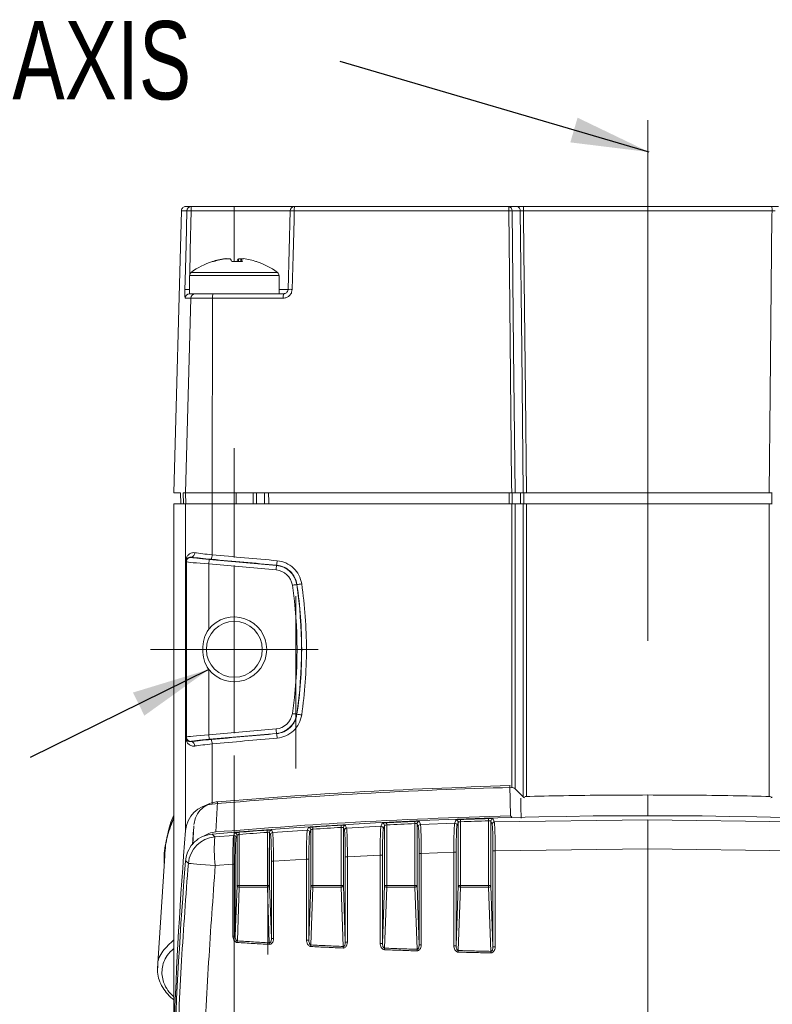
# Model space of a CAD drawing. Header units: millimetres. Extents: x 5 to 415, y 5 to 292.
# Tile 20 of 57: x 71 to 105, y 201 to 245. Entities that reach past the tile are written whole.
import ezdxf

# ---------------------------------------------------------------- set-up
doc = ezdxf.new("R2010")
doc.units = ezdxf.units.MM
doc.linetypes.add('CENTERX2', pattern=[20.32, 12.7, -2.54, 2.54, -2.54])
doc.styles.add('SLDTEXTSTYLE0', font='TXT', dxfattribs={"width": 0.75})
doc.dimstyles.new('SLDDIMSTYLE1', dxfattribs={"dimtxt": 0.18, "dimasz": 3.5, "dimexe": 0, "dimexo": 0.0625, "dimgap": 0, "dimtad": 0, "dimtih": 1, "dimtoh": 1, "dimdec": 0, "dimrnd": 1e-09, "dimzin": 0, "dimdsep": 46, "dimtxsty": 'Standard', "dimsah": 1, "dimcen": 0.09, "dimadec": 0, "dimazin": 0, "dimtfac": 3.5, "dimtdec": 0, "dimtofl": 0, "dimtmove": 0, "dimatfit": 3, "dimfxl": 1, "dimfrac": 2, "dimtolj": 1, "dimtzin": 0, "dimarcsym": 0})
doc.dimstyles.new('SLDDIMSTYLE3', dxfattribs={"dimtxt": 3.5, "dimasz": 3.5, "dimexe": 0, "dimexo": 0.0625, "dimgap": 0.875, "dimtad": 1, "dimrnd": 1e-09, "dimzin": 12, "dimdsep": 46, "dimtxsty": 'SLDTEXTSTYLE0', "dimsah": 1, "dimcen": 0.09, "dimadec": 0, "dimazin": 3, "dimtfac": 1, "dimtofl": 0, "dimtmove": 0, "dimatfit": 3, "dimfxl": 1, "dimfrac": 2, "dimtolj": 1, "dimtzin": 12, "dimarcsym": 0})

# ---------------------------------------------------------------- blocks, each defined once
blk = doc.blocks.new('_D_5')
at = {"color": 7, "linetype": 'Continuous', "lineweight": 0}
for p, q in [((118.023, 215.926), (118.023, 175.455)), ((81.023, 212.176), (81.023, 175.455)), ((81.023, 176.455), (118.023, 176.455))]:
    blk.add_line(p, q, dxfattribs=at)
for points in [[(81.023, 176.455), (84.523, 175.955), (84.523, 176.955)], [(118.023, 176.455), (114.523, 176.955), (114.523, 175.955)]]:
    blk.add_solid(points, dxfattribs=at)
at = {"color": 7, "linetype": 'Continuous', "lineweight": 0, "insert": (96.936, 180.967), "char_height": 3.5, "attachment_point": 1, "style": 'SLDTEXTSTYLE0'}
blk.add_mtext('37', dxfattribs=at)
blk = doc.blocks.new('SW_NOTE_5')
at = {"color": 0, "linetype": 'Continuous', "lineweight": 0, "insert": (-30.663, 1.807), "char_height": 3.5, "attachment_point": 1, "style": 'SLDTEXTSTYLE0'}
blk.add_mtext('OPTICAL AXIS', dxfattribs=at)
blk = doc.blocks.new('SW_CENTERMARKSYMBOL_4')
at = {"color": 0, "linetype": 'Continuous', "lineweight": 0}
for p, q in [((0, 2.5), (0, 3.75)), ((0, 0), (0, 2.5)), ((-2.5, 0), (-3.75, 0)), ((0, 0), (-2.5, 0)), ((0, 0), (0, -2.5)), ((0, 0), (2.5, 0)), ((2.5, 0), (3.75, 0)), ((0, -2.5), (0, -3.75))]:
    blk.add_line(p, q, dxfattribs=at)

msp = doc.modelspace()

# ---------------------------------------------------------------- linework, layer by layer
at = {"color": 7, "linetype": 'CENTERX2', "lineweight": 0}
for p, q in [((99.523, 240.591), (99.523, 222.276)), ((99.523, 233.886), (99.523, 229.386)), ((99.523, 228.359), (99.523, 217.305)), ((81.023, 225.926), (81.023, 221.026)), ((83.773, 219.305), (83.773, 211.605)), ((82.523, 208.06), (82.523, 203.282))]:
    msp.add_line(p, q, dxfattribs=at)
at = {"color": 7, "linetype": 'Continuous', "lineweight": 15}
for p, q in [((78.653, 236.531), (78.323, 223.926)), ((78.899, 236.531), (78.653, 236.531)), ((78.853, 236.726), (79.099, 236.726)), ((79.099, 236.531), (79.099, 236.726)), ((79.099, 236.726), (81.023, 236.726)), ((81.023, 236.531), (79.099, 236.531)), ((81.023, 236.531), (81.023, 236.726)), ((81.023, 236.726), (83.72, 236.726)), ((83.52, 236.531), (81.023, 236.531)), ((83.428, 233.02), (83.52, 236.531)), ((93.304, 236.531), (83.706, 236.531)), ((83.72, 236.726), (93.309, 236.726)), ((93.309, 236.726), (93.675, 236.726)), ((93.817, 236.531), (93.45, 236.531)), ((105.082, 236.531), (93.963, 236.531)), ((93.968, 236.726), (105.078, 236.726)), ((80.674, 234.393), (80.611, 234.393)), ((80.674, 234.393), (80.836, 234.393)), ((81.317, 234.393), (81.21, 234.393)), ((81.211, 234.265), (81.21, 234.393)), ((81.311, 234.393), (81.31, 234.265)), ((81.311, 234.393), (81.435, 234.393)), ((79.023, 233.635), (79.023, 232.826)), ((83.023, 232.826), (83.023, 233.635)), ((79.071, 232.631), (78.828, 232.631)), ((79.071, 232.631), (78.844, 223.926)), ((79.023, 232.826), (79.252, 232.826)), ((80.05, 232.631), (79.071, 232.631)), ((79.252, 232.826), (79.271, 232.826)), ((79.271, 232.826), (80.066, 232.826)), ((80.05, 232.631), (80.031, 223.926)), ((83.214, 232.631), (80.05, 232.631)), ((80.066, 232.826), (83.228, 232.826)), ((78.323, 223.926), (78.619, 223.926)), ((78.627, 223.426), (78.623, 223.926)), ((78.738, 223.926), (78.844, 223.926)), ((78.751, 223.426), (78.738, 223.926)), ((78.857, 223.426), (78.844, 223.926)), ((78.844, 223.926), (80.031, 223.926)), ((80.031, 223.926), (81.103, 223.926)), ((80.032, 223.426), (80.031, 223.926)), ((81.103, 223.926), (93.437, 223.926)), ((81.103, 223.926), (81.104, 223.426)), ((81.86, 223.426), (81.873, 223.926)), ((82.023, 223.426), (82.023, 223.926)), ((93.583, 223.926), (93.95, 223.926)), ((94.096, 223.926), (104.949, 223.926)), ((78.323, 199.832), (78.323, 223.426)), ((78.323, 223.426), (78.844, 223.426)), ((78.844, 220.898), (78.844, 223.426)), ((78.844, 223.426), (80.031, 223.426)), ((80.031, 221.153), (80.031, 223.426)), ((80.031, 223.426), (93.437, 223.426)), ((93.437, 210.752), (93.437, 223.426)), ((93.437, 223.426), (93.583, 223.426)), ((93.583, 223.426), (93.583, 210.694)), ((93.95, 223.426), (93.583, 223.426)), ((93.95, 210.327), (93.95, 223.426)), ((93.95, 223.426), (94.096, 223.426)), ((94.096, 223.426), (104.949, 223.426)), ((105.095, 223.426), (104.949, 223.426)), ((79.096, 221.047), (79.101, 221.041)), ((78.884, 220.842), (78.844, 220.885)), ((78.844, 220.885), (78.844, 212.966)), ((78.844, 220.885), (78.844, 220.885)), ((78.844, 212.966), (78.844, 220.885)), ((78.884, 213.01), (78.884, 220.842)), ((79.883, 220.745), (79.883, 217.823)), ((82.893, 220.481), (79.883, 220.745)), ((79.901, 220.944), (82.91, 220.68)), ((82.911, 220.691), (82.91, 220.68)), ((83.826, 219.824), (83.818, 219.823)), ((79.883, 216.028), (79.883, 213.107)), ((83.826, 214.027), (83.818, 214.028)), ((79.883, 213.107), (82.893, 213.37)), ((82.91, 213.171), (79.901, 212.907)), ((82.911, 213.16), (82.91, 213.171)), ((78.844, 212.966), (78.884, 213.01)), ((78.844, 212.966), (78.844, 212.966)), ((78.844, 208.822), (78.844, 212.953)), ((79.101, 212.81), (79.096, 212.804)), ((80.031, 210.012), (80.031, 212.698)), ((93.35, 210.833), (93.38, 209.49)), ((93.362, 210.821), (93.35, 210.833)), ((93.583, 210.694), (93.95, 210.327)), ((80.272, 210.114), (80.203, 208.764)), ((89.102, 206.366), (89.102, 209.136)), ((89.202, 209.128), (89.202, 206.366)), ((89.256, 208.995), (89.202, 209.128)), ((89.351, 209.095), (90.884, 209.153)), ((91.044, 209.195), (90.988, 209.054)), ((91.044, 206.366), (91.044, 209.195)), ((91.144, 209.219), (91.144, 206.366)), ((92.402, 206.366), (92.402, 209.261)), ((92.502, 209.25), (92.502, 206.366)), ((92.559, 209.109), (92.502, 209.25)), ((92.656, 209.208), (99.523, 209.304)), ((93.461, 209.409), (93.38, 209.49)), ((99.523, 209.304), (99.523, 208.009)), ((106.389, 209.208), (99.523, 209.304)), ((79.2, 208.879), (79.148, 208.187)), ((80.031, 208.668), (80.026, 208.668)), ((82.502, 206.366), (82.502, 208.745)), ((82.602, 208.743), (82.602, 206.366)), ((82.645, 208.636), (82.602, 208.743)), ((82.738, 208.735), (84.291, 208.836)), ((84.444, 208.856), (84.397, 208.736)), ((84.444, 206.366), (84.444, 208.856)), ((84.544, 208.886), (84.544, 206.366)), ((85.802, 206.366), (85.802, 208.964)), ((85.902, 208.959), (85.902, 206.366)), ((85.951, 208.838), (85.902, 208.959)), ((86.045, 208.937), (87.587, 209.016)), ((87.744, 209.049), (87.692, 208.917)), ((87.744, 206.366), (87.744, 209.049)), ((87.844, 209.076), (87.844, 206.366)), ((80.149, 208.546), (80.995, 208.611)), ((81.144, 208.616), (81.103, 208.512)), ((81.144, 206.366), (81.144, 208.616)), ((81.244, 208.649), (81.244, 206.366)), ((77.94, 208.039), (77.886, 207.703)), ((89.294, 203.715), (89.294, 207.806)), ((90.847, 207.86), (89.39, 207.806)), ((90.95, 207.86), (90.95, 203.672)), ((92.597, 203.627), (92.597, 207.917)), ((99.523, 208.009), (92.695, 207.917)), ((99.523, 208.009), (99.523, 198.489)), ((99.523, 208.009), (106.351, 207.917)), ((77.91, 207.691), (77.584, 202.662)), ((78.844, 207.482), (78.844, 207.478)), ((82.684, 204.003), (82.684, 207.45)), ((84.254, 207.545), (82.778, 207.451)), ((84.359, 207.545), (84.358, 203.926)), ((85.99, 203.841), (85.989, 207.65)), ((87.55, 207.725), (86.085, 207.65)), ((87.654, 207.724), (87.653, 203.781)), ((80.959, 207.322), (80.174, 207.262)), ((81.065, 207.322), (81.065, 204.108)), ((81.065, 204.108), (81.144, 206.366)), ((81.144, 206.366), (81.244, 206.366)), ((81.244, 206.295), (81.16, 203.89)), ((81.244, 206.366), (81.244, 206.295)), ((81.244, 206.366), (82.502, 206.366)), ((82.502, 206.295), (81.244, 206.295)), ((82.502, 206.366), (82.602, 206.366)), ((82.502, 206.366), (82.502, 206.295)), ((82.589, 203.808), (82.502, 206.295)), ((82.602, 206.366), (82.684, 204.003)), ((84.358, 203.926), (84.444, 206.366)), ((84.444, 206.366), (84.544, 206.366)), ((84.544, 206.295), (84.453, 203.71)), ((84.544, 206.295), (84.544, 206.366)), ((84.544, 206.366), (85.802, 206.366)), ((85.802, 206.295), (84.544, 206.295)), ((85.802, 206.366), (85.902, 206.366)), ((85.802, 206.366), (85.802, 206.295)), ((85.894, 203.643), (85.802, 206.295)), ((85.902, 206.366), (85.99, 203.841)), ((87.653, 203.781), (87.744, 206.366)), ((87.744, 206.366), (87.844, 206.366)), ((87.844, 206.295), (87.748, 203.567)), ((87.844, 206.295), (87.844, 206.366)), ((87.844, 206.366), (89.102, 206.366)), ((89.102, 206.295), (87.844, 206.295)), ((89.102, 206.366), (89.202, 206.366)), ((89.102, 206.366), (89.102, 206.295)), ((89.199, 203.516), (89.102, 206.295)), ((89.202, 206.366), (89.294, 203.715)), ((90.95, 203.672), (91.044, 206.366)), ((91.044, 206.366), (91.144, 206.366)), ((91.144, 206.295), (91.045, 203.461)), ((91.144, 206.295), (91.144, 206.366)), ((91.144, 206.366), (92.402, 206.366)), ((92.402, 206.295), (91.144, 206.295)), ((92.402, 206.366), (92.502, 206.366)), ((92.402, 206.366), (92.402, 206.295)), ((92.502, 203.425), (92.402, 206.295)), ((92.502, 206.366), (92.597, 203.627)), ((77.607, 202.702), (77.603, 202.744))]:
    msp.add_line(p, q, dxfattribs=at)
at = {"color": 8, "linetype": 'Continuous', "lineweight": 15}
for p, q in [((81.023, 234.271), (81.023, 236.531)), ((79.094, 233.779), (82.951, 233.779)), ((79.023, 233.444), (79.012, 233.02)), ((79.023, 233.635), (83.023, 233.635)), ((79.012, 233.02), (79.023, 233.02)), ((83.023, 233.02), (83.428, 233.02)), ((93.314, 223.426), (93.316, 223.926)), ((94.096, 223.426), (94.096, 210.351)), ((104.949, 223.426), (104.949, 210.351)), ((99.523, 210.415), (99.523, 209.472)), ((79.197, 208.808), (79.165, 208.21)), ((79.173, 208.221), (79.215, 209.032))]:
    msp.add_line(p, q, dxfattribs=at)
at = {"color": 7, "linetype": 'Continuous', "lineweight": 15, "flags": 128}
for points in [[(78.813, 233.02), (78.822, 233.42), (78.862, 235.019), (78.899, 236.531)], [(83.706, 236.531), (83.695, 236.131), (83.654, 234.532), (83.614, 233.02)], [(93.437, 223.926), (93.432, 224.325), (93.416, 225.925), (93.348, 232.322), (93.304, 236.531)], [(93.45, 236.531), (93.516, 230.325), (93.583, 223.926)], [(93.95, 223.926), (93.882, 230.326), (93.817, 236.531)], [(93.963, 236.531), (93.965, 236.326), (93.982, 234.726), (94.05, 228.329), (94.096, 223.926)], [(105.082, 236.531), (105.08, 236.326), (105.063, 234.726), (104.996, 228.329), (104.949, 223.926)], [(82.377, 223.426), (82.377, 223.477), (82.373, 223.926)], [(79.883, 220.745), (79.887, 220.783), (79.89, 220.819), (79.893, 220.853), (79.896, 220.883), (79.898, 220.908), (79.899, 220.927), (79.9, 220.939), (79.901, 220.944)], [(82.893, 220.481), (82.896, 220.519), (82.899, 220.556), (82.902, 220.59), (82.905, 220.62), (82.907, 220.644), (82.909, 220.663), (82.91, 220.675), (82.91, 220.68)], [(83.621, 219.794), (83.658, 219.8), (83.695, 219.805), (83.728, 219.81), (83.758, 219.814), (83.783, 219.818), (83.801, 219.821), (83.813, 219.823), (83.818, 219.823)], [(83.621, 214.057), (83.658, 214.051), (83.695, 214.046), (83.728, 214.041), (83.758, 214.037), (83.783, 214.033), (83.801, 214.03), (83.813, 214.028), (83.818, 214.028)], [(79.883, 213.107), (79.887, 213.069), (79.89, 213.032), (79.893, 212.998), (79.896, 212.968), (79.898, 212.943), (79.899, 212.925), (79.9, 212.912), (79.901, 212.907)], [(82.893, 213.37), (82.896, 213.332), (82.899, 213.295), (82.902, 213.261), (82.905, 213.231), (82.907, 213.207), (82.909, 213.188), (82.91, 213.176), (82.91, 213.171)], [(93.839, 210.278), (93.848, 209.88), (93.86, 209.373)], [(87.587, 209.016), (87.594, 209.034), (87.622, 209.105), (87.639, 209.149)], [(87.839, 209.176), (87.839, 209.173), (87.839, 209.166), (87.84, 209.156), (87.84, 209.144), (87.841, 209.129), (87.842, 209.113), (87.843, 209.095), (87.844, 209.076)], [(89.102, 209.136), (89.101, 209.155), (89.1, 209.173), (89.099, 209.189), (89.099, 209.204), (89.098, 209.216), (89.098, 209.226), (89.097, 209.233), (89.097, 209.236)], [(89.297, 209.228), (89.304, 209.211), (89.332, 209.142), (89.351, 209.095)], [(90.884, 209.153), (90.891, 209.171), (90.919, 209.242), (90.94, 209.295)], [(91.14, 209.319), (91.14, 209.315), (91.14, 209.309), (91.141, 209.299), (91.141, 209.287), (91.142, 209.272), (91.142, 209.255), (91.143, 209.238), (91.144, 209.219)], [(92.402, 209.261), (92.401, 209.28), (92.401, 209.298), (92.4, 209.314), (92.4, 209.329), (92.399, 209.341), (92.399, 209.351), (92.399, 209.358), (92.399, 209.361)], [(92.599, 209.35), (92.606, 209.333), (92.633, 209.264), (92.656, 209.208)], [(80.026, 208.668), (80.127, 208.569), (80.149, 208.546)], [(80.995, 208.611), (81.002, 208.629), (81.03, 208.701), (81.036, 208.716)], [(81.236, 208.748), (81.236, 208.745), (81.236, 208.738), (81.237, 208.729), (81.238, 208.716), (81.239, 208.702), (81.241, 208.685), (81.242, 208.667), (81.244, 208.649)], [(82.494, 208.844), (82.495, 208.841), (82.495, 208.835), (82.496, 208.825), (82.497, 208.813), (82.498, 208.798), (82.499, 208.781), (82.5, 208.764), (82.502, 208.745)], [(82.694, 208.842), (82.701, 208.825), (82.729, 208.757), (82.738, 208.735)], [(84.291, 208.836), (84.297, 208.854), (84.325, 208.925), (84.337, 208.956)], [(84.537, 208.986), (84.537, 208.982), (84.538, 208.976), (84.538, 208.966), (84.539, 208.954), (84.54, 208.939), (84.541, 208.923), (84.542, 208.905), (84.544, 208.886)], [(85.802, 208.964), (85.801, 208.983), (85.8, 209.001), (85.799, 209.017), (85.798, 209.032), (85.797, 209.044), (85.796, 209.054), (85.796, 209.061), (85.796, 209.064)], [(85.996, 209.059), (86.003, 209.042), (86.031, 208.973), (86.045, 208.937)], [(78.967, 207.36), (78.944, 207.382), (78.844, 207.482)], [(80.174, 207.262), (79.947, 207.281), (79.73, 207.298), (79.53, 207.314), (79.352, 207.329), (79.202, 207.341), (79.086, 207.35), (79.007, 207.356), (78.967, 207.36)]]:
    msp.add_lwpolyline(points, dxfattribs=at)
at = {"color": 8, "linetype": 'Continuous', "lineweight": 15, "flags": 128}
for points in [[(79.099, 236.531), (79.055, 234.771), (79.028, 233.66)], [(82.558, 223.926), (82.561, 223.526), (82.562, 223.426)], [(93.462, 223.926), (93.461, 223.476), (93.461, 223.426)], [(93.827, 223.426), (93.827, 223.475), (93.829, 223.926)], [(93.975, 223.926), (93.974, 223.526), (93.973, 223.426)], [(105.07, 223.926), (105.072, 223.526), (105.072, 223.426)]]:
    msp.add_lwpolyline(points, dxfattribs=at)
at = {"color": 7, "linetype": 'Continuous', "lineweight": 15}
msp.add_circle((81.023, 216.926), 1.25, dxfattribs=at)
for centre, radius, start, end in [((79.099, 236.526), 0.2, 90.0516, 178.5555), ((78.999, 234.341), 2.192, 87.3914, 92.6086), ((83.72, 236.526), 0.2, 90, 178.5), ((83.613, 234.672), 1.861, 87.1317, 92.8683), ((84.423, 236.578), 0.719, 168.1821, 183.7991), ((95.105, 236.579), 1.802, 175.3226, 181.5204), ((93.377, 230.799), 5.732, 89.2666, 90.7334), ((93.275, 236.552), 0.177, 353.076, 78.8732), ((93.641, 236.552), 0.177, 353.0758, 78.8734), ((95.973, 236.579), 2.011, 175.8088, 181.3627), ((103.072, 236.579), 2.011, 358.6373, 4.1912), ((81.023, 231.226), 3.2, 107.8659, 127.0599), ((80.991, 231.278), 3.139, 96.9681, 107.8502), ((80.059, 234.201), 0.0727, 62.599, 104.7299), ((81.055, 231.278), 3.139, 96.9681, 107.8502), ((80.565, 234.142), 0.369, 19.5995, 42.9853), ((80.893, 230.79), 3.484, 87.8738, 89.7278), ((81.151, 230.803), 3.471, 86.0698, 93.9302), ((81.48, 234.142), 0.369, 137.0155, 160.3997), ((81.041, 234.142), 0.369, 19.6003, 42.9845), ((81.054, 231.278), 3.139, 72.1498, 83.0319), ((81.989, 234.226), 0.0475, 55.9729, 88.8184), ((81.023, 231.226), 3.2, 52.9401, 72.1341), ((79.203, 233.635), 0.18, 127.0599, 180), ((82.843, 233.635), 0.18, 0, 52.9401), ((78.912, 230.828), 2.194, 87.3938, 92.6062), ((83.521, 231.161), 1.862, 87.1335, 92.8665), ((79.027, 232.626), 0.2, 90.0563, 178.5604), ((79.271, 232.626), 0.2, 90.0908, 178.597), ((80.637, 232.678), 0.589, 165.5172, 184.6244), ((83.91, 232.678), 0.698, 167.8274, 183.9096), ((79.084, 220.841), 0.2, 85.0912, 179.909), ((79.063, 221.232), 0.188, 280.0763, 4.3703), ((79.363, 221.165), 0.667, 341.5383, 358.9564), ((78.774, 220.89), 0.0706, 1.0353, 6.3335), ((82.822, 219.677), 1.007, 8.3279, 85), ((82.164, 220.912), 0.779, 343.5119, 358.3881), ((82.822, 219.677), 0.807, 8.3279, 85), ((64.023, 216.926), 19.807, 351.6721, 8.3279), ((64.023, 216.926), 20.007, 351.6721, 8.3279), ((83.106, 225.86), 6.078, 276.8037, 278.8126), ((81.023, 216.926), 1.45, 218.2191, 141.7809), ((82.822, 214.174), 0.807, 275, 351.6721), ((82.822, 214.174), 1.007, 275, 351.6721), ((83.107, 207.993), 6.077, 81.1872, 83.1965), ((82.164, 212.939), 0.779, 1.6118, 16.4881), ((78.774, 212.961), 0.0705, 353.666, 358.9649), ((79.084, 213.01), 0.2, 180.0913, 274.9085), ((79.063, 212.619), 0.188, 355.6297, 79.9238), ((79.363, 212.686), 0.667, 1.0438, 18.4616), ((99.523, -21.168), 232, 91.50318, 94.81953), ((93.442, 210.552), 0.2, 45, 91.5032), ((80.14, 208.716), 1.3, 94.8195, 175.3608), ((94.092, 210.469), 0.2, 225, 248.456), ((104.954, 210.469), 0.2, 291.544, 315), ((99.523, -22.511), 232, 85.18047, 94.81953), ((87.643, 209.049), 0.1, 0.3098, 92.8013), ((99.523, -22.511), 231.982, 92.57578, 92.887), ((99.523, -22.511), 231.882, 92.57578, 92.887), ((89.302, 209.128), 0.1, 92.6207, 179.7145), ((90.888, 209.053), 0.1, 0.3054, 92.0068), ((90.943, 209.194), 0.1, 0.3057, 91.9921), ((99.523, -22.511), 231.982, 91.7598, 92.07083), ((99.523, -22.511), 231.882, 91.7598, 92.07083), ((92.602, 209.25), 0.1, 91.8096, 179.7113), ((92.659, 209.108), 0.1, 91.7972, 179.7116), ((273.704, 193.009), 195.5, 175.36077, 178), ((81.043, 208.616), 0.1, 0.3184, 94.4226), ((99.523, -22.511), 231.982, 94.2095, 94.52126), ((99.523, -22.511), 231.882, 94.2095, 94.52126), ((82.702, 208.742), 0.1, 94.2411, 179.7218), ((82.746, 208.635), 0.1, 94.2337, 179.7211), ((84.297, 208.736), 0.1, 0.3138, 93.6246), ((84.343, 208.856), 0.1, 0.3138, 93.612), ((99.523, -22.511), 231.982, 93.3923, 93.70375), ((99.523, -22.511), 231.882, 93.3923, 93.70375), ((86.002, 208.959), 0.1, 93.4312, 179.7176), ((86.051, 208.837), 0.1, 93.4194, 179.7192), ((87.592, 208.916), 0.1, 0.3101, 92.8158), ((89.356, 208.995), 0.1, 92.6078, 179.7156), ((80.268, 207.245), 1.306, 95.2085, 174.9767), ((86.333, 208.025), 6.206, 175.1858, 187.0624), ((81.003, 208.511), 0.1, 0.318, 94.4344), ((89.369, 198.441), 9.365, 89.8679, 90.459), ((90.871, 195.981), 11.879, 89.6203, 90.116), ((92.673, 193.704), 14.213, 89.9123, 90.3062), ((273.704, 191.666), 195.5, 175.36077, 178), ((82.758, 201.834), 5.617, 89.7908, 90.754), ((84.279, 200.503), 7.042, 89.3493, 90.2034), ((86.064, 200.611), 7.039, 89.8292, 90.6066), ((87.574, 198.941), 8.784, 89.4824, 90.16), ((80.985, 201.411), 5.911, 89.2193, 90.2474), ((81.233, 206.387), 0.092, 193.0323, 276.4049), ((82.512, 206.387), 0.092, 263.5958, 346.967), ((84.533, 206.387), 0.092, 193.0318, 276.4054), ((85.812, 206.387), 0.092, 263.595, 346.9673), ((87.833, 206.387), 0.092, 193.0318, 276.4054), ((89.112, 206.387), 0.092, 263.595, 346.9673), ((91.133, 206.387), 0.092, 193.0318, 276.4059), ((92.412, 206.387), 0.092, 263.5947, 346.9676), ((80.984, 196.535), 7.573, 89.3906, 90.1925), ((82.405, 203.749), 1.254, 173.5293, 176.7563), ((82.758, 196.67), 7.334, 89.8398, 90.5781), ((84.278, 194.655), 9.271, 89.506, 90.1542), ((86.064, 194.426), 9.415, 89.8709, 90.4528), ((83.944, 203.666), 1.363, 174.048, 177.0164), ((85.982, 203.569), 1.535, 174.7211, 177.3554), ((87.594, 203.502), 1.705, 175.2448, 177.6165), ((87.574, 191.82), 11.961, 89.6198, 90.117), ((89.725, 203.426), 1.982, 175.9141, 177.9549), ((91.468, 203.375), 2.273, 176.4395, 178.2186), ((89.369, 190.866), 12.85, 89.9025, 90.3337), ((90.871, 187.022), 16.65, 89.7298, 90.0831), ((93.836, 203.32), 2.795, 177.1065, 178.554), ((95.917, 203.284), 3.418, 177.634, 178.8176), ((92.673, 183.63), 19.997, 89.9362, 90.2165)]:
    msp.add_arc(centre, radius, start, end, dxfattribs=at)
for centre, major_axis, ratio, start_param, end_param in [((80.122, 220.995), (1.5, -0.131), 0.034788, 3.961518, 4.63132), ((79.901, 220.972), (0.8, -0.07), 0.034788, 3.179546, 4.715436), ((80.14, 221.195), (1.3, -0.131), 0.040038, 3.962519, 4.632321), ((99.523, 227.557), (231.999, -20.34), 0.034817, 4.631325, 4.643915), ((79.883, 220.773), (1, -0.07), 0.027907, 3.178454, 4.714344), ((99.505, 227.358), (232.199, -20.34), 0.034788, 4.63132, 4.64391), ((79.883, 213.078), (1, 0.07), 0.027907, 1.568842, 3.104731), ((99.505, 206.493), (232.199, 20.34), 0.034788, 1.639275, 1.651866), ((80.122, 212.856), (1.5, 0.131), 0.034788, 1.651866, 2.321667), ((79.901, 212.879), (0.8, 0.07), 0.034788, 1.567749, 3.103639), ((80.14, 212.657), (1.3, 0.131), 0.040038, 1.650865, 2.320666), ((99.523, 206.294), (231.999, 20.34), 0.034817, 1.63927, 1.651861)]:
    msp.add_ellipse(centre, major_axis=major_axis, ratio=ratio, start_param=start_param, end_param=end_param, dxfattribs=at)
for points, knots in [([(78.853, 236.726), (78.849, 236.725), (78.836, 236.725), (78.801, 236.721), (78.749, 236.701), (78.697, 236.657), (78.661, 236.598), (78.656, 236.553), (78.653, 236.531)], [0, 0, 0, 0, 0.034763, 0.127189, 0.345522, 0.563724, 0.781858, 1, 1, 1, 1]), ([(93.675, 236.726), (93.688, 236.726), (93.735, 236.726), (93.833, 236.726), (93.923, 236.726), (93.968, 236.726)], [0, 0, 0, 0, 0.166978, 0.583491, 1, 1, 1, 1]), ([(93.963, 236.531), (93.94, 236.531), (93.895, 236.531), (93.846, 236.531), (93.823, 236.531), (93.817, 236.531)], [0, 0, 0, 0, 0.416514, 0.83301, 1, 1, 1, 1]), ([(105.37, 236.726), (105.357, 236.726), (105.311, 236.726), (105.213, 236.726), (105.123, 236.726), (105.078, 236.726)], [0, 0, 0, 0, 0.166978, 0.583491, 1, 1, 1, 1]), ([(105.082, 236.531), (105.105, 236.531), (105.15, 236.531), (105.199, 236.531), (105.222, 236.531), (105.229, 236.531)], [0, 0, 0, 0, 0.416514, 0.83301, 1, 1, 1, 1]), ([(78.813, 233.02), (78.812, 232.994), (78.811, 232.924), (78.811, 232.815), (78.814, 232.713), (78.819, 232.644), (78.825, 232.635), (78.828, 232.631)], [0, 0, 0, 0, 0.126555, 0.344326, 0.562578, 0.781273, 1, 1, 1, 1]), ([(83.214, 232.631), (83.24, 232.632), (83.311, 232.637), (83.422, 232.681), (83.525, 232.768), (83.597, 232.886), (83.608, 232.976), (83.614, 233.02)], [0, 0, 0, 0, 0.129287, 0.347307, 0.564925, 0.782484, 1, 1, 1, 1]), ([(83.228, 232.826), (83.241, 232.826), (83.277, 232.828), (83.332, 232.85), (83.383, 232.894), (83.419, 232.953), (83.425, 232.998), (83.428, 233.02)], [0, 0, 0, 0, 0.129796, 0.348236, 0.565737, 0.782869, 1, 1, 1, 1]), ([(93.583, 223.926), (93.566, 223.926), (93.531, 223.926), (93.477, 223.926), (93.446, 223.926), (93.437, 223.926)], [0, 0, 0, 0, 0.4153833, 0.8307673, 1, 1, 1, 1]), ([(94.096, 223.926), (94.074, 223.926), (94.029, 223.926), (93.98, 223.926), (93.957, 223.926), (93.95, 223.926)], [0, 0, 0, 0, 0.416823, 0.833649, 1, 1, 1, 1]), ([(104.949, 223.926), (104.972, 223.926), (105.017, 223.926), (105.065, 223.926), (105.089, 223.926), (105.095, 223.926)], [0, 0, 0, 0, 0.416823, 0.833649, 1, 1, 1, 1]), ([(81.104, 223.426), (81.183, 223.426), (81.34, 223.426), (81.553, 223.426), (81.728, 223.426), (81.844, 223.426), (81.853, 223.426), (81.857, 223.426)], [0, 0, 0, 0, 0.202255, 0.40545, 0.595982, 0.822654, 1, 1, 1, 1]), ([(78.844, 220.898), (78.845, 220.917), (78.847, 220.927), (78.851, 220.951), (78.854, 220.962), (78.863, 220.994), (78.871, 221.015), (78.899, 221.075), (78.925, 221.112), (78.991, 221.178), (79.031, 221.207), (79.13, 221.245), (79.186, 221.255), (79.25, 221.246)], [0, 0, 0, 0, 0.0625, 0.0625, 0.125, 0.125, 0.25, 0.25, 0.5, 0.5, 0.75, 0.75, 1, 1, 1, 1]), ([(79.096, 221.047), (79.055, 221.053), (79.02, 221.049), (78.962, 221.032), (78.938, 221.019), (78.897, 220.99), (78.882, 220.973), (78.864, 220.946), (78.858, 220.937), (78.852, 220.922), (78.85, 220.917), (78.848, 220.909), (78.847, 220.906), (78.846, 220.9), (78.845, 220.898), (78.844, 220.891)], [0, 0, 0, 0, 0.25, 0.25, 0.5, 0.5, 0.75, 0.75, 0.875, 0.875, 0.9375, 0.9375, 0.96875, 0.96875, 1, 1, 1, 1]), ([(78.844, 220.885), (78.844, 220.887), (78.844, 220.89), (78.844, 220.892), (78.844, 220.894), (78.844, 220.896), (78.844, 220.898)], [0, 0, 0, 0, 0.00000679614, 0.00000679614, 0.00000679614, 0.0000138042, 0.0000138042, 0.0000138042, 0.0000138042]), ([(78.844, 220.891), (78.844, 220.891), (78.844, 220.89), (78.844, 220.888), (78.844, 220.888), (78.844, 220.887), (78.844, 220.887), (78.844, 220.886), (78.844, 220.886), (78.844, 220.885)], [0, 0, 0, 0, 0.000004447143, 0.000004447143, 0.000004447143, 0.000006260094, 0.000006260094, 0.000006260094, 0.000007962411, 0.000007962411, 0.000007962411, 0.000007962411]), ([(83.826, 219.824), (83.793, 220.051), (83.685, 220.26), (83.353, 220.574), (83.138, 220.67), (82.911, 220.691)], [0, 0, 0, 0, 0.5, 0.5, 1, 1, 1, 1]), ([(82.943, 220.89), (83.215, 220.866), (83.471, 220.75), (83.868, 220.374), (83.998, 220.124), (84.038, 219.853)], [0, 0, 0, 0, 0.5, 0.5, 1, 1, 1, 1]), ([(79.883, 217.823), (79.783, 217.696), (79.718, 217.55), (79.631, 217.243), (79.611, 217.086), (79.611, 216.766), (79.631, 216.608), (79.718, 216.303), (79.784, 216.155), (79.883, 216.028)], [0, 0, 0, 0, 0.25, 0.25, 0.5, 0.5, 0.75, 0.75, 1, 1, 1, 1]), ([(82.911, 213.16), (83.138, 213.181), (83.352, 213.277), (83.684, 213.591), (83.793, 213.8), (83.826, 214.027)], [0, 0, 0, 0, 0.5, 0.5, 1, 1, 1, 1]), ([(84.038, 213.998), (83.998, 213.727), (83.868, 213.476), (83.471, 213.101), (83.215, 212.985), (82.943, 212.961)], [0, 0, 0, 0, 0.5, 0.5, 1, 1, 1, 1]), ([(78.844, 212.966), (78.844, 212.965), (78.844, 212.965), (78.844, 212.964), (78.844, 212.964), (78.844, 212.963), (78.844, 212.963), (78.844, 212.962), (78.844, 212.961), (78.844, 212.961), (78.844, 212.96), (78.844, 212.96), (78.844, 212.96)], [0, 0, 0, 0, 0.000001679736, 0.000001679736, 0.000001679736, 0.000003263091, 0.000003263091, 0.000003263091, 0.000006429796, 0.000006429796, 0.000006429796, 0.000007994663, 0.000007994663, 0.000007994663, 0.000007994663]), ([(78.844, 212.953), (78.844, 212.955), (78.844, 212.957), (78.844, 212.96), (78.844, 212.962), (78.844, 212.964), (78.844, 212.966)], [0, 0, 0, 0, 0.00000753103, 0.00000753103, 0.00000753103, 0.00001383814, 0.00001383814, 0.00001383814, 0.00001383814]), ([(78.844, 212.96), (78.845, 212.954), (78.846, 212.951), (78.847, 212.945), (78.848, 212.942), (78.85, 212.934), (78.852, 212.929), (78.858, 212.914), (78.864, 212.905), (78.882, 212.878), (78.897, 212.861), (78.937, 212.832), (78.962, 212.819), (79.02, 212.802), (79.055, 212.798), (79.096, 212.804)], [0, 0, 0, 0, 0.03125, 0.03125, 0.0625, 0.0625, 0.125, 0.125, 0.25, 0.25, 0.5, 0.5, 0.75, 0.75, 1, 1, 1, 1]), ([(79.25, 212.605), (79.186, 212.596), (79.13, 212.606), (79.032, 212.644), (78.992, 212.672), (78.925, 212.738), (78.899, 212.776), (78.871, 212.836), (78.863, 212.857), (78.854, 212.889), (78.851, 212.9), (78.847, 212.924), (78.845, 212.935), (78.844, 212.953)], [0, 0, 0, 0, 0.25, 0.25, 0.5, 0.5, 0.75, 0.75, 0.875, 0.875, 0.9375, 0.9375, 1, 1, 1, 1]), ([(93.35, 210.833), (91.037, 210.754), (86.668, 210.604), (82.319, 210.271), (80.272, 210.114)], [0, 0, 0, 0, 0.529314, 1, 1, 1, 1]), ([(79.218, 209.1), (79.244, 209.23), (79.293, 209.485), (79.534, 209.8), (79.834, 210.005), (80.089, 210.092), (80.232, 210.109), (80.272, 210.114)], [0, 0, 0, 0, 0.290026, 0.567162, 0.77301, 0.936299, 1, 1, 1, 1]), ([(99.523, 210.415), (98.901, 210.414), (97.642, 210.411), (95.81, 210.389), (94.6, 210.362), (94.027, 210.349)], [0, 0, 0, 0, 0.3394336, 0.686917, 1, 1, 1, 1]), ([(105.018, 210.349), (104.46, 210.362), (103.265, 210.388), (101.433, 210.41), (100.159, 210.414), (99.523, 210.415)], [0, 0, 0, 0, 0.304985, 0.652469, 1, 1, 1, 1]), ([(77.886, 207.37), (77.884, 207.48), (77.876, 207.888), (78.007, 208.587), (78.218, 209.142), (78.323, 209.418)], [0, 0, 0, 0, 0.155568, 0.58, 1, 1, 1, 1]), ([(77.912, 207.691), (77.921, 207.85), (77.949, 208.319), (78.098, 208.895), (78.274, 209.285), (78.323, 209.392)], [0, 0, 0, 0, 0.27241, 0.798685, 1, 1, 1, 1]), ([(78.323, 209.527), (78.321, 209.523), (78.191, 209.249), (78.059, 208.831), (77.998, 208.408), (77.979, 208.279)], [0, 0, 0, 0, 0.009878, 0.697011, 1, 1, 1, 1]), ([(93.38, 209.49), (90.915, 209.405), (86.512, 209.253), (82.131, 208.913), (80.203, 208.764)], [0, 0, 0, 0, 0.559997, 1, 1, 1, 1]), ([(87.839, 209.176), (87.827, 209.175), (87.792, 209.173), (87.737, 209.169), (87.685, 209.162), (87.648, 209.155), (87.642, 209.151), (87.639, 209.149)], [0, 0, 0, 0, 0.1171588, 0.3377347, 0.5586737, 0.7793423, 1, 1, 1, 1]), ([(89.297, 209.228), (89.296, 209.229), (89.293, 209.232), (89.269, 209.236), (89.224, 209.238), (89.164, 209.238), (89.12, 209.237), (89.097, 209.236)], [0, 0, 0, 0, 0.1260919, 0.3447314, 0.5630042, 0.7814971, 1, 1, 1, 1]), ([(89.102, 209.136), (89.113, 209.137), (89.135, 209.139), (89.165, 209.138), (89.188, 209.136), (89.199, 209.132), (89.201, 209.129), (89.202, 209.128)], [0, 0, 0, 0, 0.218037, 0.435798, 0.653782, 0.87307, 1, 1, 1, 1]), ([(90.847, 207.86), (90.847, 208.007), (90.847, 208.299), (90.854, 208.689), (90.865, 208.982), (90.876, 209.12), (90.882, 209.146), (90.884, 209.153)], [0, 0, 0, 0, 0.228024, 0.45605, 0.684051, 0.911943, 1, 1, 1, 1]), ([(91.14, 209.319), (91.128, 209.318), (91.093, 209.317), (91.039, 209.313), (90.986, 209.307), (90.949, 209.301), (90.943, 209.297), (90.94, 209.295)], [0, 0, 0, 0, 0.117587, 0.33782, 0.558592, 0.779304, 1, 1, 1, 1]), ([(91.044, 209.195), (91.045, 209.197), (91.048, 209.201), (91.067, 209.208), (91.093, 209.214), (91.12, 209.217), (91.138, 209.219), (91.144, 209.219)], [0, 0, 0, 0, 0.22142, 0.442885, 0.663808, 0.883225, 1, 1, 1, 1]), ([(92.599, 209.35), (92.597, 209.351), (92.594, 209.354), (92.571, 209.358), (92.526, 209.361), (92.466, 209.362), (92.421, 209.361), (92.399, 209.361)], [0, 0, 0, 0, 0.125692, 0.344664, 0.563093, 0.781539, 1, 1, 1, 1]), ([(92.402, 209.261), (92.413, 209.262), (92.435, 209.263), (92.465, 209.262), (92.488, 209.259), (92.499, 209.255), (92.501, 209.252), (92.502, 209.25)], [0, 0, 0, 0, 0.2177, 0.435407, 0.6537, 0.873466, 1, 1, 1, 1]), ([(92.597, 207.917), (92.597, 207.97), (92.597, 208.157), (92.593, 208.47), (92.585, 208.797), (92.573, 209.034), (92.563, 209.084), (92.559, 209.109)], [0, 0, 0, 0, 0.089602, 0.316819, 0.544336, 0.772175, 1, 1, 1, 1]), ([(92.656, 209.208), (92.66, 209.182), (92.669, 209.128), (92.681, 208.871), (92.69, 208.517), (92.694, 208.177), (92.695, 207.975), (92.695, 207.917)], [0, 0, 0, 0, 0.2277997, 0.4556355, 0.6831657, 0.9103961, 1, 1, 1, 1]), ([(80.026, 208.668), (79.882, 208.641), (79.594, 208.587), (79.226, 208.33), (78.961, 207.977), (78.863, 207.671), (78.847, 207.505), (78.844, 207.482)], [0, 0, 0, 0, 0.240848, 0.481705, 0.722379, 0.963026, 1, 1, 1, 1]), ([(80.203, 208.764), (80.095, 208.747), (79.888, 208.714), (79.727, 208.616), (79.651, 208.57)], [0, 0, 0, 0, 0.523827, 1, 1, 1, 1]), ([(81.236, 208.748), (81.224, 208.747), (81.189, 208.744), (81.134, 208.738), (81.082, 208.73), (81.045, 208.722), (81.039, 208.718), (81.036, 208.716)], [0, 0, 0, 0, 0.116684, 0.337982, 0.559159, 0.779575, 1, 1, 1, 1]), ([(82.694, 208.842), (82.693, 208.843), (82.69, 208.846), (82.667, 208.849), (82.621, 208.85), (82.562, 208.849), (82.517, 208.846), (82.494, 208.844)], [0, 0, 0, 0, 0.126465, 0.344427, 0.562498, 0.781256, 1, 1, 1, 1]), ([(82.502, 208.745), (82.513, 208.747), (82.535, 208.749), (82.565, 208.751), (82.588, 208.75), (82.599, 208.747), (82.601, 208.744), (82.602, 208.743)], [0, 0, 0, 0, 0.219053, 0.437205, 0.654636, 0.87281, 1, 1, 1, 1]), ([(82.738, 208.735), (82.742, 208.709), (82.751, 208.655), (82.762, 208.399), (82.772, 208.046), (82.776, 207.709), (82.778, 207.507), (82.778, 207.451)], [0, 0, 0, 0, 0.228209, 0.456514, 0.683989, 0.910962, 1, 1, 1, 1]), ([(84.254, 207.545), (84.254, 207.692), (84.253, 207.985), (84.26, 208.374), (84.27, 208.667), (84.282, 208.803), (84.289, 208.829), (84.291, 208.836)], [0, 0, 0, 0, 0.2288296, 0.4576921, 0.6862725, 0.9144354, 1, 1, 1, 1]), ([(84.537, 208.986), (84.525, 208.985), (84.491, 208.983), (84.436, 208.977), (84.383, 208.97), (84.346, 208.962), (84.34, 208.958), (84.337, 208.956)], [0, 0, 0, 0, 0.116859, 0.33779, 0.558861, 0.779431, 1, 1, 1, 1]), ([(84.397, 208.736), (84.395, 208.73), (84.389, 208.706), (84.378, 208.581), (84.368, 208.31), (84.36, 207.95), (84.359, 207.68), (84.359, 207.545)], [0, 0, 0, 0, 0.085555, 0.313695, 0.542265, 0.771139, 1, 1, 1, 1]), ([(84.444, 208.856), (84.445, 208.859), (84.448, 208.863), (84.467, 208.87), (84.493, 208.878), (84.52, 208.883), (84.538, 208.886), (84.544, 208.886)], [0, 0, 0, 0, 0.220651, 0.44192, 0.663471, 0.883922, 1, 1, 1, 1]), ([(85.996, 209.059), (85.995, 209.06), (85.991, 209.063), (85.968, 209.066), (85.923, 209.068), (85.863, 209.067), (85.818, 209.065), (85.796, 209.064)], [0, 0, 0, 0, 0.126349, 0.344654, 0.562808, 0.781406, 1, 1, 1, 1]), ([(85.802, 208.964), (85.813, 208.965), (85.835, 208.968), (85.865, 208.968), (85.888, 208.967), (85.899, 208.963), (85.901, 208.96), (85.902, 208.959)], [0, 0, 0, 0, 0.218486, 0.436399, 0.654093, 0.872849, 1, 1, 1, 1]), ([(85.989, 207.65), (85.989, 207.702), (85.989, 207.889), (85.985, 208.201), (85.977, 208.527), (85.965, 208.764), (85.956, 208.813), (85.951, 208.838)], [0, 0, 0, 0, 0.0891512, 0.3162228, 0.5437226, 0.7718755, 1, 1, 1, 1]), ([(86.045, 208.937), (86.05, 208.911), (86.058, 208.857), (86.07, 208.601), (86.079, 208.247), (86.083, 207.909), (86.085, 207.707), (86.085, 207.65)], [0, 0, 0, 0, 0.2280851, 0.456244, 0.6837694, 0.9108537, 1, 1, 1, 1]), ([(87.55, 207.725), (87.55, 207.871), (87.55, 208.164), (87.556, 208.553), (87.567, 208.847), (87.578, 208.983), (87.585, 209.009), (87.587, 209.016)], [0, 0, 0, 0, 0.228412, 0.456839, 0.685132, 0.913176, 1, 1, 1, 1]), ([(87.692, 208.917), (87.69, 208.91), (87.684, 208.887), (87.673, 208.76), (87.662, 208.489), (87.655, 208.13), (87.654, 207.859), (87.654, 207.724)], [0, 0, 0, 0, 0.0868167, 0.3148465, 0.5431347, 0.7715702, 1, 1, 1, 1]), ([(87.744, 209.049), (87.745, 209.051), (87.748, 209.056), (87.767, 209.063), (87.793, 209.069), (87.82, 209.074), (87.838, 209.076), (87.844, 209.076)], [0, 0, 0, 0, 0.221092, 0.442504, 0.663753, 0.883657, 1, 1, 1, 1]), ([(89.294, 207.806), (89.294, 207.858), (89.293, 208.045), (89.29, 208.358), (89.281, 208.684), (89.27, 208.921), (89.26, 208.971), (89.256, 208.995)], [0, 0, 0, 0, 0.089338, 0.316494, 0.544019, 0.772019, 1, 1, 1, 1]), ([(89.351, 209.095), (89.355, 209.068), (89.364, 209.014), (89.376, 208.758), (89.385, 208.404), (89.389, 208.065), (89.39, 207.863), (89.39, 207.806)], [0, 0, 0, 0, 0.227948, 0.45595, 0.683493, 0.910663, 1, 1, 1, 1]), ([(90.988, 209.054), (90.986, 209.047), (90.98, 209.023), (90.969, 208.896), (90.959, 208.625), (90.951, 208.265), (90.95, 207.995), (90.95, 207.86)], [0, 0, 0, 0, 0.088053, 0.315937, 0.543937, 0.771969, 1, 1, 1, 1]), ([(80.959, 207.322), (80.959, 207.469), (80.958, 207.762), (80.965, 208.151), (80.975, 208.444), (80.986, 208.579), (80.994, 208.604), (80.995, 208.611)], [0, 0, 0, 0, 0.229277, 0.45861, 0.687471, 0.915717, 1, 1, 1, 1]), ([(81.103, 208.512), (81.102, 208.505), (81.095, 208.482), (81.085, 208.357), (81.074, 208.087), (81.067, 207.727), (81.066, 207.457), (81.065, 207.322)], [0, 0, 0, 0, 0.084272, 0.312485, 0.541329, 0.770674, 1, 1, 1, 1]), ([(81.144, 208.616), (81.145, 208.618), (81.148, 208.623), (81.167, 208.631), (81.193, 208.639), (81.22, 208.645), (81.238, 208.648), (81.244, 208.649)], [0, 0, 0, 0, 0.220098, 0.441136, 0.662976, 0.884028, 1, 1, 1, 1]), ([(82.684, 207.45), (82.684, 207.503), (82.683, 207.688), (82.68, 208), (82.671, 208.326), (82.659, 208.562), (82.65, 208.611), (82.645, 208.636)], [0, 0, 0, 0, 0.089049, 0.316012, 0.543451, 0.771744, 1, 1, 1, 1]), ([(89.39, 207.806), (89.39, 207.739), (89.39, 207.406), (89.391, 206.042), (89.391, 204.746), (89.391, 203.716)], [0, 0, 0, 0, 0.048896, 0.244482, 1, 1, 1, 1]), ([(90.847, 203.672), (90.847, 203.739), (90.847, 204.072), (90.847, 205.468), (90.847, 206.798), (90.847, 207.86)], [0, 0, 0, 0, 0.047751, 0.238754, 1, 1, 1, 1]), ([(92.695, 207.917), (92.695, 207.851), (92.695, 207.517), (92.695, 206.087), (92.695, 204.724), (92.695, 203.627)], [0, 0, 0, 0, 0.046616, 0.233078, 1, 1, 1, 1]), ([(78.454, 198.489), (78.516, 199.997), (78.636, 202.956), (78.858, 205.911), (78.967, 207.36)], [0, 0, 0, 0, 0.509421, 1, 1, 1, 1]), ([(82.778, 207.451), (82.778, 207.384), (82.778, 207.051), (82.778, 205.902), (82.778, 204.819), (82.779, 204.003)], [0, 0, 0, 0, 0.058015, 0.290073, 1, 1, 1, 1]), ([(84.254, 203.926), (84.254, 203.993), (84.254, 204.326), (84.254, 205.533), (84.254, 206.672), (84.254, 207.545)], [0, 0, 0, 0, 0.055265, 0.2763241, 1, 1, 1, 1]), ([(86.085, 207.65), (86.085, 207.584), (86.085, 207.25), (86.085, 205.981), (86.085, 204.777), (86.085, 203.841)], [0, 0, 0, 0, 0.0525023, 0.2625102, 1, 1, 1, 1]), ([(87.55, 203.781), (87.55, 203.848), (87.55, 204.181), (87.55, 205.495), (87.55, 206.743), (87.55, 207.725)], [0, 0, 0, 0, 0.050713, 0.253562, 1, 1, 1, 1]), ([(80.174, 207.262), (80.068, 205.822), (79.853, 202.9), (79.713, 199.973), (79.667, 198.489), (79.667, 198.489)], [0, 0, 0, 0, 0.492944, 0.999993, 1, 1, 1, 1]), ([(80.959, 204.108), (80.959, 204.175), (80.959, 204.508), (80.959, 205.58), (80.959, 206.584), (80.959, 207.322)], [0, 0, 0, 0, 0.062234, 0.311174, 1, 1, 1, 1]), ([(80.959, 204.108), (80.96, 204.083), (80.964, 204.02), (80.995, 203.933), (81.046, 203.867), (81.099, 203.829), (81.135, 203.823), (81.154, 203.82)], [0, 0, 0, 0, 0.201172, 0.496781, 0.710147, 0.854636, 1, 1, 1, 1]), ([(81.16, 203.89), (81.154, 203.891), (81.144, 203.893), (81.127, 203.904), (81.104, 203.928), (81.08, 203.98), (81.066, 204.043), (81.065, 204.089), (81.065, 204.108)], [0, 0, 0, 0, 0.067208, 0.110091, 0.236068, 0.449193, 0.77298, 1, 1, 1, 1]), ([(82.583, 203.737), (82.346, 203.75), (81.869, 203.777), (81.393, 203.805), (81.154, 203.82)], [0, 0, 0, 0, 0.497532, 1, 1, 1, 1]), ([(81.16, 203.89), (81.399, 203.876), (81.875, 203.847), (82.351, 203.821), (82.589, 203.808)], [0, 0, 0, 0, 0.502469, 1, 1, 1, 1]), ([(82.779, 204.003), (82.775, 203.961), (82.769, 203.891), (82.726, 203.81), (82.679, 203.763), (82.63, 203.739), (82.598, 203.738), (82.583, 203.737)], [0, 0, 0, 0, 0.343134, 0.566602, 0.737651, 0.876877, 1, 1, 1, 1]), ([(82.684, 204.003), (82.683, 203.972), (82.681, 203.922), (82.661, 203.862), (82.64, 203.829), (82.622, 203.815), (82.609, 203.809), (82.599, 203.807), (82.591, 203.807), (82.589, 203.808)], [0, 0, 0, 0, 0.396546, 0.63484, 0.795253, 0.868884, 0.907968, 0.969627, 1, 1, 1, 1]), ([(84.254, 203.926), (84.255, 203.9), (84.259, 203.836), (84.291, 203.75), (84.341, 203.686), (84.394, 203.649), (84.43, 203.643), (84.448, 203.64)], [0, 0, 0, 0, 0.210923, 0.501988, 0.711768, 0.855473, 1, 1, 1, 1]), ([(84.358, 203.926), (84.359, 203.906), (84.36, 203.86), (84.375, 203.797), (84.398, 203.747), (84.421, 203.724), (84.438, 203.713), (84.448, 203.712), (84.453, 203.71)], [0, 0, 0, 0, 0.238785, 0.557568, 0.766354, 0.890881, 0.934092, 1, 1, 1, 1]), ([(85.89, 203.573), (85.905, 203.574), (85.936, 203.575), (85.985, 203.599), (86.032, 203.646), (86.076, 203.728), (86.082, 203.799), (86.085, 203.841)], [0, 0, 0, 0, 0.118836, 0.258553, 0.430651, 0.6564, 1, 1, 1, 1]), ([(85.894, 203.643), (85.896, 203.643), (85.904, 203.643), (85.914, 203.645), (85.927, 203.651), (85.945, 203.666), (85.966, 203.698), (85.986, 203.759), (85.988, 203.809), (85.99, 203.841)], [0, 0, 0, 0, 0.027019, 0.088531, 0.127435, 0.201749, 0.363322, 0.603923, 1, 1, 1, 1]), ([(85.89, 203.573), (85.651, 203.584), (85.17, 203.605), (84.69, 203.628), (84.448, 203.64)], [0, 0, 0, 0, 0.498023, 1, 1, 1, 1]), ([(84.453, 203.71), (84.694, 203.699), (85.175, 203.676), (85.655, 203.654), (85.894, 203.643)], [0, 0, 0, 0, 0.501977, 1, 1, 1, 1]), ([(87.55, 203.781), (87.551, 203.753), (87.555, 203.69), (87.588, 203.604), (87.638, 203.541), (87.691, 203.505), (87.727, 203.5), (87.745, 203.497)], [0, 0, 0, 0, 0.220546, 0.507033, 0.713305, 0.856266, 1, 1, 1, 1]), ([(87.653, 203.781), (87.654, 203.76), (87.655, 203.713), (87.67, 203.651), (87.694, 203.602), (87.716, 203.58), (87.733, 203.57), (87.743, 203.568), (87.748, 203.567)], [0, 0, 0, 0, 0.250447, 0.564134, 0.768654, 0.891773, 0.935224, 1, 1, 1, 1]), ([(89.195, 203.446), (88.954, 203.454), (88.471, 203.47), (87.987, 203.488), (87.745, 203.497)], [0, 0, 0, 0, 0.498503, 1, 1, 1, 1]), ([(87.748, 203.567), (87.991, 203.558), (88.474, 203.54), (88.958, 203.524), (89.199, 203.516)], [0, 0, 0, 0, 0.501497, 1, 1, 1, 1]), ([(89.195, 203.446), (89.21, 203.446), (89.241, 203.448), (89.289, 203.472), (89.337, 203.519), (89.381, 203.602), (89.387, 203.673), (89.391, 203.716)], [0, 0, 0, 0, 0.114596, 0.254801, 0.427951, 0.655996, 1, 1, 1, 1]), ([(89.199, 203.516), (89.201, 203.516), (89.208, 203.516), (89.218, 203.518), (89.231, 203.524), (89.249, 203.539), (89.27, 203.572), (89.291, 203.633), (89.293, 203.684), (89.294, 203.715)], [0, 0, 0, 0, 0.023676, 0.085117, 0.123776, 0.198843, 0.36156, 0.604489, 1, 1, 1, 1]), ([(90.847, 203.672), (90.849, 203.643), (90.853, 203.579), (90.886, 203.494), (90.936, 203.432), (90.988, 203.398), (91.024, 203.393), (91.042, 203.39)], [0, 0, 0, 0, 0.23002, 0.511903, 0.714756, 0.857018, 1, 1, 1, 1]), ([(90.95, 203.672), (90.95, 203.65), (90.952, 203.603), (90.967, 203.541), (90.99, 203.494), (91.012, 203.472), (91.03, 203.463), (91.039, 203.462), (91.045, 203.461)], [0, 0, 0, 0, 0.261996, 0.570486, 0.770808, 0.892567, 0.936173, 1, 1, 1, 1]), ([(92.5, 203.355), (92.257, 203.36), (91.771, 203.371), (91.285, 203.384), (91.042, 203.39)], [0, 0, 0, 0, 0.498975, 1, 1, 1, 1]), ([(91.045, 203.461), (91.288, 203.455), (91.774, 203.442), (92.259, 203.431), (92.502, 203.425)], [0, 0, 0, 0, 0.501025, 1, 1, 1, 1]), ([(92.5, 203.355), (92.513, 203.356), (92.544, 203.358), (92.593, 203.382), (92.641, 203.429), (92.685, 203.513), (92.691, 203.584), (92.695, 203.627)], [0, 0, 0, 0, 0.110401, 0.251088, 0.425286, 0.655647, 1, 1, 1, 1]), ([(92.502, 203.425), (92.504, 203.425), (92.51, 203.425), (92.52, 203.427), (92.534, 203.434), (92.552, 203.449), (92.573, 203.482), (92.594, 203.544), (92.596, 203.595), (92.597, 203.627)], [0, 0, 0, 0, 0.020339, 0.081783, 0.120127, 0.196019, 0.359886, 0.605139, 1, 1, 1, 1]), ([(77.6, 202.747), (77.593, 202.691), (77.572, 202.518), (77.627, 202.228), (77.758, 201.89), (77.976, 201.58), (78.166, 201.368), (78.303, 201.276), (78.323, 201.263)], [0, 0, 0, 0, 0.102397, 0.316169, 0.531493, 0.745062, 0.963588, 1, 1, 1, 1])]:
    msp.add_open_spline(points, degree=3, knots=knots, dxfattribs=at)
for points in [[(83.826, 214.027), (83.968, 214.993), (84.106, 216.926), (83.968, 218.858), (83.826, 219.824)], [(84.038, 219.853), (84.18, 218.877), (84.32, 216.926), (84.18, 214.974), (84.038, 213.998)]]:
    msp.add_open_spline(points, degree=3, dxfattribs=at)
at = {"color": 8, "linetype": 'Continuous', "lineweight": 15}
for points, knots in [([(77.603, 202.744), (77.6, 202.765), (77.569, 203.002), (77.783, 203.447), (78.147, 203.779), (78.323, 203.939)], [0, 0, 0, 0, 0.047018, 0.539344, 1, 1, 1, 1]), ([(78.323, 203.553), (78.211, 203.45), (77.924, 203.185), (77.752, 202.647), (77.796, 202.197), (77.938, 201.852), (78.074, 201.622), (78.247, 201.457), (78.323, 201.386)], [0, 0, 0, 0, 0.16594, 0.424921, 0.683902, 0.736838, 0.886186, 1, 1, 1, 1])]:
    msp.add_open_spline(points, degree=3, knots=knots, dxfattribs=at)

# ---------------------------------------------------------------- block references
at = {"color": 7, "linetype": 'Continuous', "lineweight": 0}
for name, p in [('SW_NOTE_5', (85.762, 243.209)), ('SW_CENTERMARKSYMBOL_4', (81.023, 216.926))]:
    msp.add_blockref(name, p, dxfattribs=at)

# ---------------------------------------------------------------- dimensions: what is measured, and where the dimension line sits
dim = msp.add_linear_dim(base=(118.023, 176.455), p1=(81.023, 213.176), p2=(118.023, 216.926), dimstyle='SLDDIMSTYLE3', dxfattribs=at)
dim.commit()
dim.dimension.update_dxf_attribs({"geometry": '_D_5', "text_midpoint": (99.523, 176.455), "dimtype": 160})

# ---------------------------------------------------------------- leaders
for points in [[(99.578, 239.16), (85.762, 243.209)], [(79.883, 216.028), (71.892, 212.087)]]:
    msp.add_leader(points, dimstyle='SLDDIMSTYLE1', dxfattribs=at)

doc.saveas('drawing.dxf')
